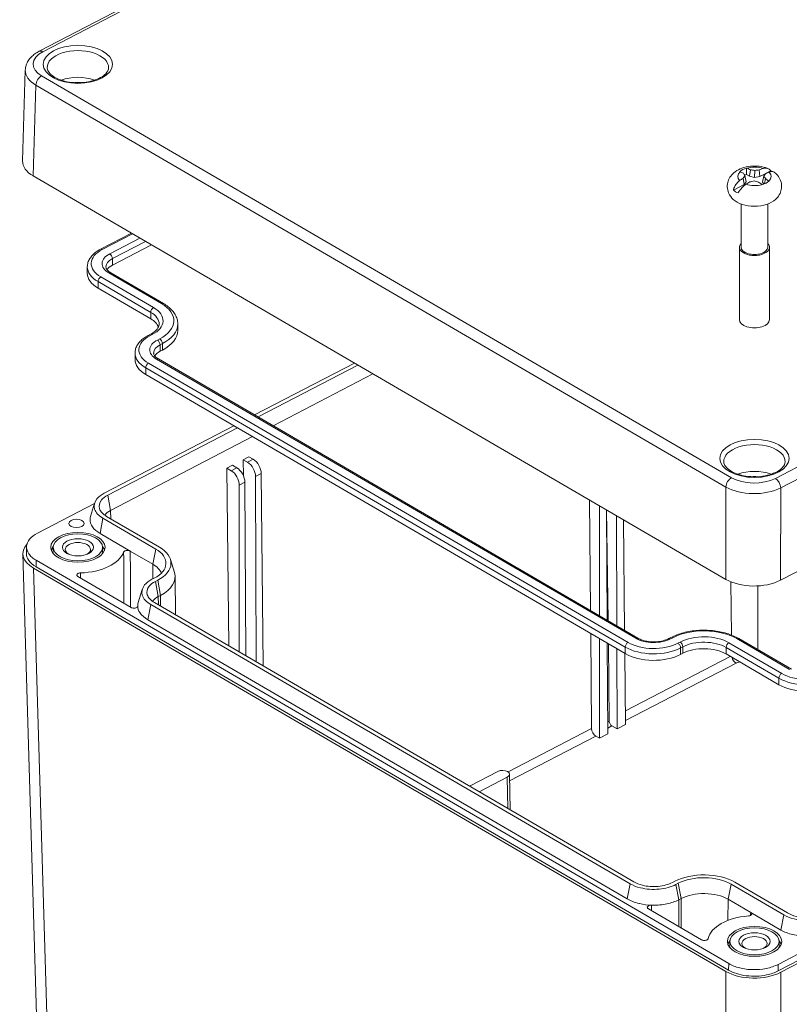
# Model space of a CAD drawing. Header units: millimetres. Extents: x 15 to 916, y 15 to 705.
# Tile 18 of 20: x 620 to 703, y 483 to 589. Entities that reach past the tile are written whole.
import ezdxf

# ---------------------------------------------------------------- set-up
doc = ezdxf.new("R2010")
doc.units = ezdxf.units.MM
doc.header["$LTSCALE"] = 3.333333
doc.layers.add('Visible (ANSI)', color=7, linetype='Continuous', lineweight=9)
doc.layers.add('Visible Narrow (ANSI)', color=7, linetype='Continuous', lineweight=9)

msp = doc.modelspace()

# ---------------------------------------------------------------- linework, layer by layer
at = {"layer": 'Visible (ANSI)'}
for p, q in [((622.3391, 585.5746), (700.7835, 626.3524)), ((620.5599, 573.8008), (620.847, 583.5569)), ((621.6975, 572.19), (696.1036, 528.8873)), ((697.9746, 571.9599), (698.0899, 571.2738)), ((698.1533, 572.2337), (698.3021, 571.5693)), ((698.3189, 572.3543), (698.6642, 572.1534)), ((698.7421, 572.86), (698.6642, 572.1534)), ((698.6642, 572.1534), (699.2014, 572.0367)), ((699.2055, 572.7807), (699.2014, 572.0367)), ((699.2014, 572.0367), (699.7497, 572.1366)), ((699.6783, 572.8455), (699.7497, 572.1366)), ((700.9224, 572.7462), (699.7497, 572.1366)), ((700.1997, 572.2021), (700.0512, 571.5422)), ((700.3519, 571.9231), (700.2506, 571.3437)), ((696.9172, 570.6642), (698.0899, 571.2738)), ((698.0899, 571.2738), (698.3021, 571.5693)), ((700.0512, 571.5422), (700.1857, 571.3186)), ((701.9929, 528.7961), (780.7337, 569.728)), ((697.7477, 569.1833), (697.7483, 564.5403)), ((700.6061, 569.1837), (700.6066, 564.5406)), ((632.2468, 566.0505), (628.9211, 564.3217)), ((634.3921, 564.802), (630.2008, 562.6232)), ((697.5608, 564.5403), (697.5618, 556.7664)), ((700.7941, 564.5407), (700.7951, 556.7668)), ((627.5092, 561.74), (627.5091, 562.4359)), ((630.0191, 561.8048), (635.6854, 558.5072)), ((628.6588, 560.1505), (634.3251, 556.8529)), ((637.2242, 556.3058), (637.2243, 555.6098)), ((634.2873, 555.1926), (634.045, 555.0666)), ((632.6331, 552.4849), (632.633, 553.1808)), ((635.567, 553.494), (635.3247, 553.3681)), ((635.143, 552.5497), (686.6543, 522.5712)), ((645.4727, 546.538), (656.1962, 552.1125)), ((645.8463, 546.3206), (656.5699, 551.895)), ((685.294, 520.9169), (633.7827, 550.8953)), ((647.4725, 545.3742), (658.1961, 550.9486)), ((629.3302, 538.1467), (643.2527, 545.384)), ((629.7038, 537.9292), (643.6263, 545.1666)), ((630.0037, 536.2933), (645.2526, 544.2201)), ((644.2658, 541.7276), (644.8715, 542.0424)), ((644.2881, 539.9903), (644.2658, 541.7276)), ((644.7282, 541.4585), (644.2658, 541.7276)), ((644.8715, 542.0424), (645.3338, 541.7733)), ((642.5093, 540.8145), (643.115, 541.1293)), ((642.6965, 521.7433), (642.5093, 540.8145)), ((642.5093, 540.8145), (642.9716, 540.5454)), ((643.5773, 540.8602), (643.115, 541.1293)), ((646.1972, 540.2377), (646.3827, 519.598)), ((644.4376, 539.323), (644.5484, 520.6655)), ((645.5852, 539.9196), (645.643, 520.0285)), ((643.8256, 539.0048), (643.8233, 521.0875)), ((628.2772, 537.0354), (622.1555, 533.8532)), ((627.8573, 535.6474), (628.2875, 537.0695)), ((681.5605, 525.5357), (681.4438, 537.4189)), ((682.5264, 536.7889), (682.525, 524.9744)), ((683.2784, 536.3512), (683.3488, 524.4949)), ((683.45, 524.4361), (683.2971, 536.3404)), ((634.8573, 532.143), (629.191, 535.4407)), ((635.2527, 532.3486), (629.5864, 535.6462)), ((684.3595, 535.7221), (684.3938, 523.8868)), ((685.1263, 535.2758), (685.233, 523.3984)), ((632.1213, 531.9245), (628.8741, 533.8143)), ((620.9669, 531.6819), (620.9814, 532.3778)), ((623.8528, 532.3268), (623.8528, 531.77)), ((629.1444, 532.3275), (629.1445, 531.7707)), ((634.5404, 530.5166), (632.1213, 531.9245)), ((620.5857, 531.6205), (622.0957, 480.7055)), ((622.0055, 530.9379), (696.4116, 487.6352)), ((636.4374, 531.037), (636.868, 529.615)), ((696.1094, 486.7931), (621.7233, 530.0842)), ((621.995, 530.2364), (696.4011, 486.9337)), ((632.2086, 525.8674), (626.4911, 529.1949)), ((634.4542, 528.8916), (634.6965, 529.0176)), ((634.8278, 528.6742), (635.0701, 528.8001)), ((636.9358, 529.1792), (636.9793, 525.0706)), ((632.9811, 526.3922), (633.4113, 527.8143)), ((701.7119, 487.5531), (780.4527, 528.485)), ((701.722, 486.8514), (780.4628, 527.7833)), ((780.7184, 527.6229), (701.9987, 486.7019)), ((686.2219, 496.4125), (634.7102, 526.3912)), ((635.1277, 527.0382), (635.37, 527.1642)), ((632.9281, 526.0263), (632.928, 526.0209)), ((685.8265, 496.2069), (634.3148, 526.1856)), ((685.5095, 494.5806), (633.9978, 524.5593)), ((681.6847, 512.8804), (681.5846, 523.0757)), ((682.5247, 522.5286), (682.5233, 511.8426)), ((689.9634, 522.5233), (690.2057, 522.6493)), ((697.499, 522.533), (703.1652, 519.2354)), ((683.3634, 522.0405), (683.4212, 512.3093)), ((683.5883, 513.6615), (683.4816, 521.9717)), ((684.4009, 521.4367), (684.4259, 512.8316)), ((685.2551, 520.9395), (685.3238, 513.2984)), ((691.4854, 520.9507), (691.2431, 520.8248)), ((701.8049, 517.5811), (696.1387, 520.8787)), ((684.4259, 512.8316), (683.874, 513.1528)), ((685.3238, 513.2984), (684.4259, 512.8316)), ((682.5233, 511.8426), (682.1401, 512.0656)), ((683.4212, 512.3093), (682.5233, 511.8426)), ((668.5678, 506.6868), (671.6049, 508.2656)), ((672.6297, 507.6692), (669.5926, 506.0904)), ((672.8633, 507.9722), (672.9439, 504.14)), ((690.6149, 496.4743), (690.3726, 496.3483)), ((690.9885, 496.2568), (690.7463, 496.1309)), ((702.3372, 492.8712), (696.6709, 496.1689)), ((702.7326, 493.0767), (697.0663, 496.3744)), ((691.2884, 494.6209), (691.0461, 494.495)), ((698.773, 493.1347), (696.354, 494.5425)), ((693.5008, 490.1968), (687.7832, 493.5243)), ((702.0203, 491.2448), (698.773, 493.1347)), ((696.541, 490.0239), (696.541, 489.4671)), ((701.8326, 490.0246), (701.8327, 489.4678))]:
    msp.add_line(p, q, dxfattribs=at)
for centre, major_axis, ratio, start_param, end_param in [((624.7272, 573.764), (-4.1679, -0.0005), 0.5498552, 6.26694076, 7.04008205), ((699.1765, 572.1456), (-1.8109, -0.0002), 0.55002244, 5.19058972, 5.74825408), ((697.9323, 561.0207), (3.8877, -12.2557), 0.66035084, 2.60345214, 2.64682493), ((700.3548, 560.9832), (4.436, 12.0681), 0.69333908, 0.51560829, 0.55898109), ((700.3548, 560.9832), (4.436, 12.0681), 0.69333908, 0.74153757, 0.78491037), ((700.4234, 562.3156), (-7.5296, 10.4222), 0.46933005, 5.56166583, 5.60503863), ((700.3671, 561.3459), (0.7576, 12.8874), 0.39764419, 0.58832421, 0.62684126), ((700.3917, 561.8251), (-4.1246, 12.233), 0.16276425, 5.67276879, 5.71128585), ((699.1766, 571.5557), (1.6864, 0.0002), 0.55002244, 2.10425921, 2.24455622), ((698.7082, 560.9499), (9.0916, -9.1653), 0.86046728, 2.24400498, 2.28252203), ((699.5794, 560.9364), (9.896, 8.2903), 0.87636766, 0.92944775, 0.96796481), ((697.9886, 561.8623), (-4.5374, -12.086), 0.20662341, 3.72966564, 3.7681827), ((697.964, 561.3831), (0.3477, -12.905), 0.35378503, 2.51694007, 2.55545713), ((697.9323, 561.0207), (3.8877, -12.2557), 0.66035084, 2.37752286, 2.42089566), ((698.0008, 562.3531), (-8.0097, -10.0579), 0.50231829, 3.85250274, 3.89587554), ((699.1766, 571.5557), (2.7805, 0.0003), 0.55002244, 0.80932315, 0.89190983), ((698.0008, 562.3531), (-8.0097, -10.0579), 0.50231829, 4.07843202, 4.12180481), ((698.7763, 562.2717), (-11.687, -5.4839), 0.68534688, 4.37100011, 4.40951717), ((699.6475, 562.2582), (-11.2761, 6.2856), 0.66944649, 5.07258029, 5.11109735), ((700.4234, 562.3156), (-7.5296, 10.4222), 0.46933005, 5.33573655, 5.37910935), ((699.1765, 572.1456), (1.8109, 0.0002), 0.55002244, 5.19058972, 5.74825408), ((699.1766, 571.5557), (-2.7805, -0.0003), 0.55002244, 0.62215601, 0.89190983), ((699.1767, 570.4074), (-2.6446, -0.0003), 0.55002244, 0.53508062, 2.60651203), ((699.1775, 564.5405), (1.6167, 0.0002), 0.55002244, 2.655191, 6.76958696), ((699.1775, 564.5405), (1.4292, 0.0002), 0.55002244, 3.14159265, 6.28318531), ((631.7176, 561.7405), (-2.2083, -0.0003), 0.55002244, 5.4694219, 5.95494738), ((631.7176, 561.7405), (-4.2083, -0.0005), 0.55002244, 0, 0.75703292), ((631.9326, 555.6092), (3.2917, 0.0004), 0.55002244, 0.20957735, 0.75703292), ((699.1785, 556.7666), (1.6167, 0.0002), 0.55002244, 3.14159265, 6.28318531), ((631.9326, 555.6092), (5.2917, 0.0007), 0.55002244, 5.4694219, 6.28318531), ((636.8414, 552.4854), (-2.2083, -0.0003), 0.55002244, 5.4694219, 5.95494738), ((636.8414, 552.4854), (-4.2083, -0.0005), 0.55002244, 0, 0.75703292), ((644.7267, 540.4137), (0.5748, -1.11), 0.57451303, 0.84078993, 2.40635026), ((645.3387, 540.7319), (-0.5818, 1.1064), 0.57066553, 3.97878411, 5.54434445), ((642.967, 539.499), (0.5713, -1.1118), 0.57642523, 0.84262524, 2.40818558), ((643.5791, 539.8171), (-0.5783, 1.1082), 0.57259309, 3.98057139, 5.54613173), ((631.7207, 535.2941), (2.4999, 0.0002), 0.55002362, 2.32786476, 2.78091061), ((626.4986, 532.0966), (-1.3547, -0.0002), 0.55002244, 2.3777127, 7.04706526), ((624.7531, 531.6582), (-4.1679, -0.0005), 0.5498552, 5.81637545, 7.04008205), ((626.4987, 531.7704), (-2.8817, -0.0004), 0.55002244, 5.87261338, 6.14180485), ((626.4986, 532.3271), (5, 0.0006), 0.55002244, 4.76688526, 6.09383353), ((626.4987, 531.7704), (2.8817, 0.0004), 0.55002244, 0.14138045, 0.41057193), ((631.9357, 530.6243), (4.0197, 0.0005), 0.55002244, 5.4694219, 7.04021823), ((631.9357, 530.6243), (4.5637, 0.0006), 0.55002244, 5.4694219, 7.04021823), ((631.9359, 529.1628), (3.5833, 0.0004), 0.55002244, 0.19785616, 0.75703292), ((631.9359, 529.1628), (5, 0.0006), 0.55002244, 5.4694219, 6.44813758), ((699.1316, 530.4623), (4.1667, 0.0006), 0.55018972, 3.89876173, 5.46925347), ((636.8451, 526.0391), (-2.5004, -0.0005), 0.54993524, 5.46939964, 5.92244556), ((693.7462, 519.635), (-3.2917, -0.0004), 0.55002244, 3.89862557, 5.4694219), ((688.3528, 522.5069), (-4.2083, -0.0005), 0.55002244, 0.75703292, 2.32782925), ((704.8637, 519.1711), (-4.2083, -0.0005), 0.55002244, 0.75703292, 2.32782925), ((682.1426, 512.6237), (0.3047, -0.593), 0.57642523, 3.9964352, 5.54977823), ((683.8745, 513.5011), (0.1916, -0.37), 0.57451303, 3.99459988, 5.54794292), ((672.1173, 507.9674), (0.7461, 0.0001), 0.55002244, 5.4694219, 8.61101455), ((693.7493, 494.6501), (-4.5637, -0.0006), 0.55002244, 3.89862557, 5.4694219), ((693.7493, 494.6501), (-4.0197, -0.0005), 0.55002244, 3.89862557, 5.4694219), ((693.7495, 493.1886), (-3.5833, -0.0004), 0.55002244, 3.89862557, 5.4694219), ((699.1868, 490.0242), (-5, -0.0006), 0.55002244, 4.84501027, 6.17195853), ((699.1868, 489.7937), (-1.3547, -0.0002), 0.55002244, 2.3777127, 7.04706526), ((699.1869, 489.4675), (-2.8817, -0.0004), 0.55002244, 5.87261338, 6.14180485), ((699.1869, 489.4675), (2.8817, 0.0004), 0.55002244, 0.14138045, 0.41057193), ((699.1375, 488.3681), (-4.1667, -0.0006), 0.55018972, 0.75716908, 2.32766082)]:
    msp.add_ellipse(centre, major_axis=major_axis, ratio=ratio, start_param=start_param, end_param=end_param, dxfattribs=at)
for centre, major_axis in [((626.3444, 534.8956), (-0.8333, -0.0001)), ((626.4986, 532.3271), (2.9167, 0.0004)), ((626.4986, 532.3271), (2.6458, 0.0003)), ((626.4986, 532.3271), (1.6722, 0.0002)), ((699.1868, 490.0242), (2.9167, 0.0004)), ((699.1868, 490.0242), (2.6458, 0.0003)), ((699.1868, 490.0242), (1.6722, 0.0002))]:
    msp.add_ellipse(centre, major_axis=major_axis, ratio=0.55002244, dxfattribs=at)
for points, knots in [([(622.3391, 585.5746), (622.178, 585.4908), (622.0251, 585.398), (621.7388, 585.1927), (621.6054, 585.0801), (621.3629, 584.8329), (621.2538, 584.6981), (621.0682, 584.4051), (620.9919, 584.2466), (620.8837, 583.9115), (620.8523, 583.7348), (620.847, 583.5569)], [-0.78524587, -0.78524587, -0.78524587, -0.78524587, -0.62577578, -0.62577578, -0.466305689, -0.466305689, -0.306835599, -0.306835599, -0.147365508, -0.147365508, 0.012104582, 0.012104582, 0.012104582, 0.012104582]), ([(629.7894, 583.7989), (629.7812, 583.6025), (629.6921, 583.3905), (629.345, 583.0244), (629.1553, 582.8797), (628.6925, 582.6243), (628.4217, 582.513), (627.8195, 582.3363), (627.4873, 582.2715), (626.7961, 582.1991), (626.4371, 582.192), (625.7329, 582.2375), (625.3879, 582.2901), (624.752, 582.4474), (624.4606, 582.5516), (623.9637, 582.794), (623.7572, 582.9315), (623.4415, 583.2163), (623.3334, 583.3625), (623.2224, 583.6031), (623.199, 583.7013), (623.1949, 583.7981)], [3.92162612, 3.92162612, 3.92162612, 3.92162612, 4.37948496, 4.37948496, 4.68252056, 4.68252056, 4.97944507, 4.97944507, 5.28129752, 5.28129752, 5.58654565, 5.58654565, 5.89215665, 5.89215665, 6.19501126, 6.19501126, 6.49282424, 6.49282424, 6.79166364, 6.79166364, 7.01721768, 7.01721768, 7.01721768, 7.01721768]), ([(696.9019, 569.6654), (696.7061, 569.847), (696.5248, 570.0785), (696.3189, 570.5682), (696.2663, 570.796), (696.2554, 571.234), (696.2875, 571.4415), (696.4149, 571.8332), (696.513, 572.0143), (696.7664, 572.3616), (696.9289, 572.5155), (697.3285, 572.8134), (697.5728, 572.9365), (698.123, 573.1398), (698.4331, 573.2071), (699.0585, 573.2713), (699.3736, 573.2685), (699.9947, 573.1928), (700.3004, 573.1204), (700.5991, 573.0027), (700.6041, 573.0008), (700.609, 572.9988)], [3.36354495, 3.36354495, 3.36354495, 3.36354495, 3.67139389, 3.67139389, 3.88502304, 3.88502304, 4.07567389, 4.07567389, 4.28029689, 4.28029689, 4.53437151, 4.53437151, 4.87803767, 4.87803767, 5.28513637, 5.28513637, 5.68768943, 5.68768943, 6.09094296, 6.09094296, 6.09768341, 6.09768341, 6.09768341, 6.09768341]), ([(700.0996, 573.0026), (700.183, 573.0303), (700.2686, 573.0446), (700.463, 573.0484), (700.5973, 573.0142), (700.778, 572.9083), (700.8605, 572.8331), (700.9224, 572.7462)], [0.738553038, 0.738553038, 0.738553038, 0.738553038, 0.776114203, 0.776114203, 0.835953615, 0.835953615, 0.883958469, 0.883958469, 0.883958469, 0.883958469]), ([(701.3348, 572.5794), (701.3213, 572.5906), (701.3072, 572.6006), (701.2202, 572.6517), (701.1118, 572.6708), (700.9418, 572.6528), (700.8638, 572.6341), (700.7843, 572.6041)], [0.105657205, 0.105657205, 0.105657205, 0.105657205, 0.117567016, 0.117567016, 0.177406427, 0.177406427, 0.214967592, 0.214967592, 0.214967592, 0.214967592]), ([(701.3351, 572.5797), (701.4835, 572.4591), (701.625, 572.3154), (701.8705, 571.9664), (701.9739, 571.7592), (702.0878, 571.3243), (702.106, 571.1029), (702.0626, 570.6822), (702.005, 570.4841), (701.8317, 570.1088), (701.7109, 569.9379), (701.5376, 569.7487), (701.4951, 569.7062), (701.4518, 569.666)], [0.16196934, 0.16196934, 0.16196934, 0.16196934, 0.38799818, 0.38799818, 0.61402702, 0.61402702, 0.81378284, 0.81378284, 1.00580164, 1.00580164, 1.22395089, 1.22395089, 1.29211354, 1.29211354, 1.29211354, 1.29211354]), ([(696.9172, 570.6642), (696.9496, 570.8014), (697.0035, 570.9488), (697.1351, 571.2168), (697.2432, 571.3761), (697.4124, 571.5603), (697.4899, 571.6304), (697.5688, 571.687)], [0.069565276, 0.069565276, 0.069565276, 0.069565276, 0.118136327, 0.118136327, 0.177695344, 0.177695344, 0.214972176, 0.214972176, 0.214972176, 0.214972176]), ([(698.2535, 571.2885), (698.17, 571.2338), (698.0844, 571.1675), (697.8901, 570.996), (697.7558, 570.8508), (697.5752, 570.6121), (697.4927, 570.4837), (697.4308, 570.3653)], [0.738553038, 0.738553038, 0.738553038, 0.738553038, 0.776114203, 0.776114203, 0.835953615, 0.835953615, 0.883958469, 0.883958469, 0.883958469, 0.883958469]), ([(628.9211, 564.3217), (628.7552, 564.2355), (628.5999, 564.1407), (628.3145, 563.9346), (628.1844, 563.8233), (627.9536, 563.5842), (627.8528, 563.4564), (627.6865, 563.1853), (627.621, 563.0419), (627.5322, 562.7443), (627.5091, 562.5902), (627.5091, 562.4359)], [4.71238898, 4.71238898, 4.71238898, 4.71238898, 4.875141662, 4.875141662, 5.037894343, 5.037894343, 5.200647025, 5.200647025, 5.363399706, 5.363399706, 5.526152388, 5.526152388, 5.526152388, 5.526152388]), ([(629.5091, 562.4362), (629.5091, 562.4016), (629.5137, 562.3668), (629.5343, 562.2928), (629.5504, 562.2534), (629.5981, 562.1695), (629.6297, 562.125), (629.7108, 562.0337), (629.7603, 561.9869), (629.8769, 561.8943), (629.944, 561.8485), (630.0191, 561.8048)], [5.526152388, 5.526152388, 5.526152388, 5.526152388, 5.677558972, 5.677558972, 5.828965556, 5.828965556, 5.98037214, 5.98037214, 6.131778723, 6.131778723, 6.283185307, 6.283185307, 6.283185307, 6.283185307]), ([(635.6854, 558.5072), (635.8702, 558.3996), (636.0422, 558.2832), (636.3566, 558.0335), (636.4991, 557.9002), (636.7502, 557.6174), (636.8588, 557.4679), (637.0369, 557.1544), (637.1063, 556.9904), (637.2, 556.6528), (637.2241, 556.4793), (637.2242, 556.3058)], [3.141592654, 3.141592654, 3.141592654, 3.141592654, 3.292999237, 3.292999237, 3.444405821, 3.444405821, 3.595812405, 3.595812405, 3.747218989, 3.747218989, 3.898625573, 3.898625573, 3.898625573, 3.898625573]), ([(635.2242, 556.3055), (635.2242, 556.236), (635.2141, 556.1663), (635.1711, 556.0222), (635.138, 555.9477), (635.0441, 555.7947), (634.9833, 555.7163), (634.8325, 555.56), (634.7424, 555.4823), (634.5347, 555.3323), (634.4171, 555.26), (634.2873, 555.1926)], [3.898625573, 3.898625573, 3.898625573, 3.898625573, 4.061378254, 4.061378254, 4.224130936, 4.224130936, 4.386883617, 4.386883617, 4.549636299, 4.549636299, 4.71238898, 4.71238898, 4.71238898, 4.71238898]), ([(634.045, 555.0666), (633.879, 554.9803), (633.7238, 554.8856), (633.4384, 554.6795), (633.3083, 554.5682), (633.0774, 554.3291), (632.9767, 554.2012), (632.8104, 553.9301), (632.7449, 553.7867), (632.6561, 553.4892), (632.633, 553.335), (632.633, 553.1808)], [4.71238898, 4.71238898, 4.71238898, 4.71238898, 4.875141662, 4.875141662, 5.037894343, 5.037894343, 5.200647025, 5.200647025, 5.363399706, 5.363399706, 5.526152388, 5.526152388, 5.526152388, 5.526152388]), ([(634.633, 553.1811), (634.633, 553.1464), (634.6376, 553.1117), (634.6582, 553.0376), (634.6743, 552.9983), (634.722, 552.9143), (634.7536, 552.8699), (634.8347, 552.7785), (634.8842, 552.7317), (635.0007, 552.6391), (635.0678, 552.5934), (635.143, 552.5497)], [5.526152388, 5.526152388, 5.526152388, 5.526152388, 5.677558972, 5.677558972, 5.828965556, 5.828965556, 5.98037214, 5.98037214, 6.131778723, 6.131778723, 6.283185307, 6.283185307, 6.283185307, 6.283185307]), ([(702.4776, 541.496), (702.4694, 541.2996), (702.3803, 541.0875), (702.0332, 540.7214), (701.8435, 540.5767), (701.3807, 540.3214), (701.11, 540.2101), (700.5077, 540.0333), (700.1755, 539.9686), (699.4843, 539.8961), (699.1253, 539.8891), (698.4211, 539.9345), (698.0761, 539.9872), (697.4402, 540.1445), (697.1489, 540.2487), (696.652, 540.491), (696.4454, 540.6286), (696.1297, 540.9134), (696.0216, 541.0596), (695.9106, 541.3002), (695.8872, 541.3984), (695.8831, 541.4951)], [3.92162612, 3.92162612, 3.92162612, 3.92162612, 4.37948496, 4.37948496, 4.68252056, 4.68252056, 4.97944507, 4.97944507, 5.28129752, 5.28129752, 5.58654565, 5.58654565, 5.89215665, 5.89215665, 6.19501126, 6.19501126, 6.49282424, 6.49282424, 6.79166364, 6.79166364, 7.01721768, 7.01721768, 7.01721768, 7.01721768]), ([(629.191, 535.4407), (628.7217, 535.7138), (628.0854, 536.4161), (628.326, 537.4538), (628.9991, 537.9745), (629.3302, 538.1467)], [-1.57072021, -1.57072021, -1.57072021, -1.57072021, -0.98167159, -0.39262297, 0.00007611, 0.00007611, 0.00007611, 0.00007611]), ([(629.5864, 535.6462), (629.1905, 535.8767), (628.6536, 536.4691), (628.8566, 537.3447), (629.4245, 537.784), (629.7038, 537.9292)], [-1.57072021, -1.57072021, -1.57072021, -1.57072021, -0.98167159, -0.39262297, 0.00007611, 0.00007611, 0.00007611, 0.00007611]), ([(628.8741, 533.8143), (628.5238, 534.0182), (628.2492, 534.2577), (627.8826, 534.7812), (627.794, 535.0602), (627.8091, 535.4436), (627.8266, 535.5461), (627.8573, 535.6474)], [0, 0, 0, 0, 0.183602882, 0.183602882, 0.36720401, 0.36720401, 0.434654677, 0.434654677, 0.434654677, 0.434654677]), ([(622.1555, 533.8532), (621.8005, 533.6687), (621.5145, 533.4478), (621.1125, 532.9582), (621.0004, 532.6943), (620.9664, 532.1576), (621.0449, 531.89), (621.3018, 531.5084), (621.4128, 531.3837), (621.6785, 531.1485), (621.8326, 531.0385), (622.0055, 530.9379)], [0, 0, 0, 0, 0.175807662, 0.175807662, 0.351559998, 0.351559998, 0.527295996, 0.527295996, 0.617926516, 0.617926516, 0.708563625, 0.708563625, 0.708563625, 0.708563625]), ([(620.9686, 531.6822), (620.9638, 531.4229), (621.1329, 530.8912), (621.6566, 530.4334), (621.995, 530.2364)], [3.158456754, 3.158456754, 3.158456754, 3.158456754, 3.534215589, 3.926838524, 3.926838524, 3.926838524, 3.926838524]), ([(632.1213, 531.9245), (632.0841, 531.9462), (632.0394, 531.9636), (631.9405, 531.9882), (631.8872, 531.9951), (631.7788, 531.9971), (631.7247, 531.9923), (631.6229, 531.9716), (631.5762, 531.9559), (631.5037, 531.9191), (631.476, 531.8998), (631.4329, 531.8572), (631.4176, 531.8341), (631.4093, 531.8101)], [0, 0, 0, 0, 0.019536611, 0.019536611, 0.039069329, 0.039069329, 0.058598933, 0.058598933, 0.078127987, 0.078127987, 0.094099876, 0.094099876, 0.110072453, 0.110072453, 0.110072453, 0.110072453]), ([(626.7713, 529.5812), (626.7171, 529.5795), (626.6639, 529.5721), (626.5659, 529.5464), (626.5219, 529.5284), (626.4489, 529.4842), (626.4207, 529.4584), (626.3837, 529.4024), (626.3754, 529.3726), (626.3797, 529.3154), (626.3907, 529.2885), (626.4294, 529.238), (626.4569, 529.2149), (626.4911, 529.1949)], [0, 0, 0, 0, 0.01954833, 0.01954833, 0.039087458, 0.039087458, 0.058616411, 0.058616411, 0.078140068, 0.078140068, 0.096073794, 0.096073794, 0.114010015, 0.114010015, 0.114010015, 0.114010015]), ([(634.3148, 526.1856), (633.8455, 526.4588), (633.2091, 527.161), (633.4499, 528.1988), (634.1231, 528.7195), (634.4542, 528.8916)], [2.67805165, 2.67805165, 2.67805165, 2.67805165, 3.26704316, 3.85603467, 4.24869568, 4.24869568, 4.24869568, 4.24869568]), ([(634.7102, 526.3912), (634.3142, 526.6216), (633.7774, 527.2141), (633.9805, 528.0896), (634.5485, 528.5289), (634.8278, 528.6742)], [2.67805165, 2.67805165, 2.67805165, 2.67805165, 3.26704316, 3.85603467, 4.24869568, 4.24869568, 4.24869568, 4.24869568]), ([(632.9281, 526.0263), (632.9278, 526.046), (632.9281, 526.0657), (632.933, 526.1885), (632.9505, 526.291), (632.9811, 526.3922)], [0.3542593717, 0.3542593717, 0.3542593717, 0.3542593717, 0.3671763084, 0.3671763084, 0.4346213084, 0.4346213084, 0.4346213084, 0.4346213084]), ([(632.2086, 525.8674), (632.2459, 525.8457), (632.2906, 525.8283), (632.3895, 525.8037), (632.4428, 525.7968), (632.5513, 525.7948), (632.6053, 525.7996), (632.707, 525.8203), (632.7537, 525.836), (632.8335, 525.8765), (632.8658, 525.9008), (632.9019, 525.9432), (632.9118, 525.9593), (632.925, 525.9924), (632.9282, 526.0093), (632.9281, 526.0263)], [0, 0, 0, 0, 0.019546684, 0.019546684, 0.039079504, 0.039079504, 0.058601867, 0.058601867, 0.078123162, 0.078123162, 0.09765329, 0.09765329, 0.108750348, 0.108750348, 0.119848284, 0.119848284, 0.119848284, 0.119848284]), ([(633.9978, 524.5593), (633.6475, 524.7631), (633.373, 525.0026), (633.1774, 525.2819), (633.1656, 525.2995), (633.1542, 525.3172)], [0, 0, 0, 0, 0.18359486, 0.18359486, 0.195885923, 0.195885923, 0.195885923, 0.195885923]), ([(690.2057, 522.6493), (690.6085, 522.8587), (691.0636, 523.0292), (692.0393, 523.2839), (692.5599, 523.3679), (693.6209, 523.4435), (694.1611, 523.4352), (695.2136, 523.3267), (695.7256, 523.2267), (696.6766, 522.9413), (697.1155, 522.7562), (697.499, 522.533)], [1.57079633, 1.57079633, 1.57079633, 1.57079633, 1.88495559, 1.88495559, 2.19911486, 2.19911486, 2.51327412, 2.51327412, 2.82743339, 2.82743339, 3.14159265, 3.14159265, 3.14159265, 3.14159265]), ([(686.6543, 522.5712), (686.7962, 522.4887), (686.9668, 522.4135), (687.3531, 522.2896), (687.5696, 522.2416), (688.0263, 522.1815), (688.2667, 522.1701), (688.7432, 522.1868), (688.9791, 522.215), (689.4179, 522.3067), (689.6209, 522.3699), (689.8559, 522.4701), (689.9112, 522.4962), (689.9634, 522.5233)], [6.28318531, 6.28318531, 6.28318531, 6.28318531, 6.56890771, 6.56890771, 6.86190517, 6.86190517, 7.1602948, 7.1602948, 7.45992906, 7.45992906, 7.75645374, 7.75645374, 7.85398163, 7.85398163, 7.85398163, 7.85398163]), ([(690.7463, 496.1309), (690.2496, 495.8727), (688.9728, 495.5226), (687.086, 495.6547), (686.1394, 496.0249), (685.8265, 496.2069)], [2.03448963, 2.03448963, 2.03448963, 2.03448963, 2.62348114, 3.21247265, 3.60513365, 3.60513365, 3.60513365, 3.60513365]), ([(690.3726, 496.3483), (689.9535, 496.1305), (688.8763, 495.8351), (687.2845, 495.9466), (686.4859, 496.2589), (686.2219, 496.4125)], [2.03448963, 2.03448963, 2.03448963, 2.03448963, 2.62348114, 3.21247265, 3.60513365, 3.60513365, 3.60513365, 3.60513365]), ([(686.8377, 494.0745), (686.822, 494.0782), (686.8062, 494.0819), (686.5496, 494.1434), (686.3198, 494.2144), (685.8895, 494.3807), (685.6901, 494.4755), (685.5095, 494.5806)], [0.544678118, 0.544678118, 0.544678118, 0.544678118, 0.550834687, 0.550834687, 0.645488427, 0.645488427, 0.740141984, 0.740141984, 0.740141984, 0.740141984]), ([(688.1121, 493.9104), (688.0579, 493.9122), (688.0035, 493.9082), (687.9007, 493.889), (687.8532, 493.874), (687.7714, 493.8348), (687.7378, 493.811), (687.6892, 493.7576), (687.6746, 493.7286), (687.6665, 493.6691), (687.673, 493.6392), (687.6993, 493.5948), (687.712, 493.5793), (687.7435, 493.5501), (687.7621, 493.5366), (687.7832, 493.5243)], [0, 0, 0, 0, 0.019554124, 0.019554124, 0.03909675, 0.03909675, 0.058625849, 0.058625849, 0.078147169, 0.078147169, 0.097670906, 0.097670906, 0.108759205, 0.108759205, 0.119848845, 0.119848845, 0.119848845, 0.119848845]), ([(691.0461, 494.495), (690.6754, 494.3022), (690.2397, 494.1512), (689.2878, 493.9494), (688.7806, 493.9006), (688.2177, 493.9073), (688.1649, 493.9086), (688.1121, 493.9104)], [0, 0, 0, 0, 0.183634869, 0.183634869, 0.367245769, 0.367245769, 0.386307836, 0.386307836, 0.386307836, 0.386307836]), ([(698.5253, 492.7501), (698.5791, 492.7541), (698.631, 492.7637), (698.725, 492.7935), (698.7663, 492.8133), (698.8328, 492.8605), (698.8573, 492.8874), (698.8862, 492.945), (698.8903, 492.975), (698.8786, 493.0288), (698.8663, 493.0525), (698.8286, 493.0966), (698.8035, 493.1169), (698.773, 493.1347)], [0, 0, 0, 0, 0.019536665, 0.019536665, 0.039069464, 0.039069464, 0.058599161, 0.058599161, 0.078128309, 0.078128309, 0.094099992, 0.094099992, 0.110072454, 0.110072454, 0.110072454, 0.110072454]), ([(707.257, 492.795), (706.7603, 492.5368), (705.4835, 492.1867), (703.5967, 492.319), (702.6501, 492.6891), (702.3372, 492.8712)], [-0.00007611, -0.00007611, -0.00007611, -0.00007611, 0.58897251, 1.17802113, 1.57072021, 1.57072021, 1.57072021, 1.57072021]), ([(706.8834, 493.0125), (706.4643, 492.7946), (705.3871, 492.4993), (703.7952, 492.6108), (702.9966, 492.9231), (702.7326, 493.0767)], [-0.00007611, -0.00007611, -0.00007611, -0.00007611, 0.58897251, 1.17802113, 1.57072021, 1.57072021, 1.57072021, 1.57072021]), ([(707.5569, 491.1591), (707.1862, 490.9664), (706.7507, 490.8154), (705.7989, 490.6136), (705.2917, 490.5649), (704.272, 490.577), (703.7692, 490.6377), (703.0606, 490.8076), (702.8307, 490.8786), (702.4003, 491.0449), (702.2009, 491.1397), (702.0203, 491.2448)], [0, 0, 0, 0, 0.183589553, 0.183589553, 0.367180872, 0.367180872, 0.550776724, 0.550776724, 0.645456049, 0.645456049, 0.740135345, 0.740135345, 0.740135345, 0.740135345]), ([(693.5008, 490.1968), (693.5381, 490.1751), (693.5827, 490.1576), (693.6816, 490.133), (693.735, 490.1262), (693.8434, 490.1241), (693.8974, 490.1289), (693.9991, 490.1497), (694.0458, 490.1654), (694.1224, 490.2042), (694.1527, 490.2262), (694.1978, 490.2751), (694.2121, 490.3016), (694.2177, 490.3289)], [0, 0, 0, 0, 0.019541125, 0.019541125, 0.039071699, 0.039071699, 0.058595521, 0.058595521, 0.078120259, 0.078120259, 0.096063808, 0.096063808, 0.114009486, 0.114009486, 0.114009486, 0.114009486]), ([(696.4116, 487.6352), (696.747, 487.44), (697.1485, 487.2827), (698.0385, 487.0617), (698.5184, 487), (699.4942, 486.9814), (699.9807, 487.0246), (700.6746, 487.166), (700.9012, 487.2271), (701.329, 487.3733), (701.5289, 487.458), (701.7119, 487.5531)], [0, 0, 0, 0, 0.175807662, 0.175807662, 0.351559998, 0.351559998, 0.527295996, 0.527295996, 0.617926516, 0.617926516, 0.708563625, 0.708563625, 0.708563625, 0.708563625]), ([(696.4011, 486.9337), (696.9088, 486.6383), (698.2486, 486.2175), (700.3005, 486.2971), (701.3638, 486.6652), (701.722, 486.8514)], [2.35634678, 2.35634678, 2.35634678, 2.35634678, 2.94528119, 3.53421559, 3.92683852, 3.92683852, 3.92683852, 3.92683852])]:
    msp.add_open_spline(points, degree=3, knots=knots, dxfattribs=at)
for points, degree in [([(698.3431, 573.0298), (698.3297, 572.6829), (698.3189, 572.3543)], 2), ([(698.3536, 573.0257), (698.3501, 573.0271), (698.3466, 573.0284), (698.3431, 573.0298)], 3), ([(700.0996, 573.0026), (700.0959, 573.0014), (700.0922, 573.0001), (700.0885, 572.9988)], 3), ([(697.6185, 572.6531), (697.6218, 572.6517), (697.6252, 572.6502), (697.6285, 572.6488)], 3), ([(700.7737, 572.6001), (700.7772, 572.6014), (700.7807, 572.6028), (700.7843, 572.6041)], 3), ([(697.5794, 571.6945), (697.5759, 571.692), (697.5723, 571.6895), (697.5688, 571.687)], 3), ([(698.2535, 571.2885), (698.2572, 571.291), (698.2609, 571.2934), (698.2646, 571.2958)], 3), ([(699.9995, 571.2689), (700.003, 571.2664), (700.0065, 571.2639), (700.01, 571.2613)], 3), ([(700.7345, 571.638), (700.7312, 571.6406), (700.7279, 571.6432), (700.7246, 571.6458)], 3), ([(633.1542, 525.3172), (633.007, 525.5449), (632.9306, 525.7846), (632.9281, 526.0263)], 3), ([(688.1121, 493.9104), (687.6738, 493.9254), (687.243, 493.9808), (686.8377, 494.0745)], 3)]:
    msp.add_open_spline(points, degree=degree, dxfattribs=at)
at = {"layer": 'Visible Narrow (ANSI)'}
for p, q in [((622.7233, 585.5311), (701.1677, 626.3089)), ((696.716, 539.8), (622.59, 582.9397)), ((621.6975, 572.19), (621.9845, 581.9411)), ((621.9845, 581.9411), (696.1105, 538.8014)), ((779.8719, 580.5049), (701.4275, 539.7271)), ((701.9998, 538.7102), (780.4442, 579.488)), ((629.1132, 564.3), (632.3571, 565.9863)), ((629.9145, 563.8337), (633.1584, 565.52)), ((630.2008, 563.3192), (633.7604, 565.1696)), ((630.2008, 562.6232), (630.2008, 563.3192)), ((628.9615, 561.3518), (634.6278, 558.0542)), ((629.8095, 561.7926), (635.4757, 558.495)), ((628.6587, 560.8464), (628.6588, 560.1505)), ((628.6587, 560.8464), (634.325, 557.5488)), ((634.325, 557.5488), (634.3251, 556.8529)), ((634.4794, 555.1708), (634.2371, 555.0449)), ((635.2807, 554.7045), (635.0384, 554.5786)), ((635.5669, 554.19), (635.3246, 554.064)), ((635.3247, 553.3681), (635.3246, 554.064)), ((635.567, 553.494), (635.5669, 554.19)), ((685.5967, 522.1183), (634.0854, 552.0967)), ((686.4447, 522.5591), (634.9334, 552.5375)), ((633.7826, 551.5913), (633.7827, 550.8953)), ((685.2939, 521.6129), (633.7826, 551.5913)), ((645.3338, 541.7733), (644.7282, 541.4585)), ((643.5773, 540.8602), (642.9716, 540.5454)), ((645.5852, 539.9196), (646.1972, 540.2377)), ((643.8256, 539.0048), (644.4376, 539.323)), ((696.1105, 538.8014), (696.1036, 528.8873)), ((701.9929, 528.7961), (701.9998, 538.7102)), ((630.0037, 536.2933), (629.7038, 537.9292)), ((630.0166, 535.3959), (630.0037, 536.2933)), ((629.191, 535.4407), (628.8741, 533.8143)), ((634.8573, 532.143), (634.5404, 530.5166)), ((622.0055, 530.9379), (621.995, 530.2364)), ((623.2331, 479.1742), (621.7233, 530.0842)), ((634.5404, 530.5166), (634.5286, 528.9303)), ((635.1277, 527.0382), (634.8278, 528.6742)), ((635.37, 527.1642), (635.0701, 528.8001)), ((696.6272, 528.6299), (696.7093, 522.9098)), ((699.544, 521.3429), (699.546, 528.1812)), ((635.1481, 526.1363), (635.1277, 527.0382)), ((635.37, 527.1642), (635.3784, 526.0022)), ((634.3148, 526.1856), (633.9978, 524.5593)), ((690.3978, 522.6276), (690.1555, 522.5016)), ((691.1991, 522.1612), (690.9568, 522.0353)), ((702.9556, 519.2232), (697.2893, 522.5209)), ((685.2939, 521.6129), (685.294, 520.9169)), ((691.4853, 521.6467), (691.243, 521.5208)), ((691.243, 521.5208), (691.2431, 520.8248)), ((691.4853, 521.6467), (691.4854, 520.9507)), ((696.1386, 521.5747), (696.1387, 520.8787)), ((701.8048, 518.277), (696.1386, 521.5747)), ((702.1076, 518.7824), (696.4414, 522.0801)), ((696.5786, 520.6227), (685.3106, 514.7652)), ((685.32, 513.7186), (697.1988, 519.8936)), ((701.8048, 518.277), (701.8049, 517.5811)), ((681.6847, 512.8804), (672.7113, 508.2157)), ((683.5883, 513.6615), (683.4137, 513.5707)), ((683.4176, 512.9156), (683.874, 513.1528)), ((672.8785, 507.2511), (682.1401, 512.0656)), ((672.6782, 504.2946), (672.6297, 507.6692)), ((685.8265, 496.2069), (685.5095, 494.5806)), ((690.7463, 496.1309), (691.0461, 494.495)), ((690.9885, 496.2568), (691.2884, 494.6209)), ((696.6709, 496.1689), (696.354, 494.5425)), ((691.0461, 494.495), (691.0671, 491.6131)), ((691.2884, 494.6209), (691.3113, 491.471)), ((696.354, 494.5425), (696.3372, 492.2837)), ((702.3372, 492.8712), (702.0203, 491.2448)), ((696.4116, 487.6352), (696.4011, 486.9337)), ((701.7119, 487.5531), (701.722, 486.8514)), ((696.1094, 486.7931), (696.1584, 436.7334)), ((702.0477, 436.6422), (701.9987, 486.7019))]:
    msp.add_line(p, q, dxfattribs=at)
for centre, major_axis, ratio, start_param, end_param in [((622.7234, 584.8352), (-0.3844, 0.7394), 0.57355402, 5.54703432, 6.28318531), ((626.4921, 583.8402), (-3.2981, -0.0004), 0.55002244, 3.11859211, 6.30618585), ((625.0138, 584.1989), (-3.3343, -0.0004), 0.5498552, 5.46959031, 7.04008205), ((625.0139, 583.503), (-4.1674, 0.0241), 0.55002551, 6.27018298, 7.04332427), ((622.5901, 582.2437), (-0.4192, -0.7202), 0.60705116, 3.90605042, 5.45939345), ((626.4925, 581.0321), (-3.1807, -0.0004), 0.55002244, 4.11290196, 5.311876), ((626.4925, 580.6962), (2.7643, 0.0003), 0.55002244, 1.4657329, 1.67585975), ((699.1765, 572.1473), (1.7967, 0.0002), 0.55002244, 1.03834703, 2.04651514), ((699.1765, 572.1473), (-1.7967, -0.0002), 0.55002244, 5.75073601, 6.75890412), ((699.1765, 572.1473), (1.7967, 0.0002), 0.55002244, 5.75073601, 6.75890412), ((699.1765, 572.1473), (-1.7967, -0.0002), 0.55002244, 1.03834703, 2.04651514), ((631.7174, 562.7844), (-3.7917, -0.0005), 0.55002244, 5.4694219, 7.04021823), ((629.1133, 563.952), (-0.1922, 0.3697), 0.57355402, 5.54703432, 6.28318531), ((631.7174, 562.7844), (-2.625, -0.0003), 0.55002244, 5.4694219, 7.04021823), ((629.9146, 563.4857), (-0.1922, 0.3697), 0.57355402, 3.976238, 5.54703432), ((631.7175, 562.4365), (-4.2083, -0.0005), 0.55002244, 0, 0.75703292), ((631.7175, 562.4365), (-2.2083, -0.0003), 0.55002244, 5.4694219, 6.28318531), ((628.9616, 561.0039), (-0.2096, -0.3601), 0.60705116, 3.90605042, 5.47684674), ((629.8095, 561.4447), (0.2096, 0.3601), 0.60705116, 0, 0.76445776), ((631.9325, 556.6531), (4.875, 0.0006), 0.55002244, 5.4694219, 7.04021823), ((635.4758, 558.147), (0.2096, 0.3601), 0.60705116, 0, 0.76445776), ((634.6278, 557.7062), (-0.2096, -0.3601), 0.60705116, 3.90605042, 5.47684674), ((631.9325, 556.3051), (3.2917, 0.0004), 0.55002244, 0, 0.75703292), ((631.9325, 556.6531), (3.7083, 0.0005), 0.55002244, 5.4694219, 7.04021823), ((631.9325, 556.3051), (5.2917, 0.0007), 0.55002244, 5.4694219, 6.28318531), ((636.8413, 553.5293), (-3.7917, -0.0005), 0.55002244, 5.4694219, 7.04021823), ((634.2372, 554.6969), (-0.1922, 0.3697), 0.57355402, 5.54703432, 6.28318531), ((634.4794, 554.8229), (-0.1922, 0.3697), 0.57355402, 5.54703432, 6.28318531), ((636.8413, 553.5293), (-2.625, -0.0003), 0.55002244, 5.4694219, 7.04021823), ((636.8414, 553.1813), (-2.2083, -0.0003), 0.55002244, 5.4694219, 6.28318531), ((635.0385, 554.2306), (-0.1922, 0.3697), 0.57355402, 3.976238, 5.54703432), ((635.2807, 554.3565), (-0.1922, 0.3697), 0.57355402, 3.976238, 5.54703432), ((636.8414, 553.1813), (-4.2083, -0.0005), 0.55002244, 0, 0.75703292), ((634.0855, 551.7487), (-0.2096, -0.3601), 0.60705116, 3.90605042, 5.47684674), ((634.9334, 552.1895), (0.2096, 0.3601), 0.60705116, 0, 0.76445776), ((699.1804, 541.5373), (-3.2981, -0.0004), 0.55002244, 3.11859211, 6.30618585), ((699.1807, 538.7292), (-3.1807, -0.0004), 0.55002244, 4.11290196, 5.311876), ((696.7161, 539.104), (0.4192, 0.7202), 0.60705116, 0.76445776, 2.3178008), ((699.1385, 541.06), (-3.3333, -0.0005), 0.55018972, 0.75716908, 2.32766082), ((699.1808, 538.3933), (2.7643, 0.0003), 0.55002244, 1.4657329, 1.67585975), ((701.4276, 539.0311), (0.3844, -0.7394), 0.57355402, 0.85209863, 2.40544167), ((699.1386, 540.3641), (4.1667, -0.0001), 0.54600256, 3.89885921, 5.46935095), ((693.7461, 520.679), (-4.875, -0.0006), 0.55002244, 3.89862557, 5.4694219), ((686.4448, 522.2111), (0.2096, 0.3601), 0.60705116, 0, 0.76445776), ((688.3526, 523.5509), (-2.625, -0.0003), 0.55002244, 0.75703292, 2.32782925), ((690.1556, 522.1536), (-0.1922, 0.3697), 0.57355402, 5.54703432, 6.28318531), ((690.3979, 522.2796), (-0.1922, 0.3697), 0.57355402, 5.54703432, 6.28318531), ((693.7461, 520.679), (-3.7083, -0.0005), 0.55002244, 3.89862557, 5.4694219), ((691.1991, 521.8133), (0.1922, -0.3697), 0.57355402, 0.83464534, 2.40544167), ((693.7461, 520.331), (-3.2917, -0.0004), 0.55002244, 3.89862557, 5.4694219), ((697.2894, 522.1729), (0.2096, 0.3601), 0.60705116, 0, 0.76445776), ((685.5968, 521.7703), (-0.2096, -0.3601), 0.60705116, 3.90605042, 5.47684674), ((688.3527, 523.2029), (-4.2083, -0.0005), 0.55002244, 0.75703292, 2.32782925), ((688.3526, 523.5509), (-3.7917, -0.0005), 0.55002244, 0.75703292, 2.32782925), ((690.9569, 521.6873), (0.1922, -0.3697), 0.57355402, 0.83464534, 2.40544167), ((696.4414, 521.7321), (-0.2096, -0.3601), 0.60705116, 3.90605042, 5.47684674), ((697.1987, 520.4503), (0.3075, -0.5915), 0.57355402, 4.32178418, 5.54703432), ((698.1028, 519.3675), (1.3161, 0.0001), 0.55002363, 1.97103222, 2.32786475), ((702.1077, 518.4345), (-0.2096, -0.3601), 0.60705116, 3.90605042, 5.47684674), ((704.8636, 519.8671), (-4.2083, -0.0005), 0.55002244, 0.75703292, 2.32782925), ((704.8635, 520.215), (-3.7917, -0.0005), 0.55002244, 0.75703292, 2.32782925)]:
    msp.add_ellipse(centre, major_axis=major_axis, ratio=ratio, start_param=start_param, end_param=end_param, dxfattribs=at)
for centre in [(626.4921, 584.176), (699.1803, 541.8731)]:
    msp.add_ellipse(centre, major_axis=(3.7145, 0.0005), ratio=0.55002244, dxfattribs=at)
for points in [[(631.4093, 531.8101), (631.4217, 529.9771), (631.4338, 528.1442), (631.4456, 526.3115)], [(632.1592, 525.8962), (632.1469, 527.9054), (632.1343, 529.9148), (632.1213, 531.9245)], [(626.7903, 529.0208), (626.7839, 529.208), (626.7776, 529.3948), (626.7713, 529.5812)], [(688.1338, 493.3202), (688.1266, 493.5169), (688.1194, 493.7136), (688.1121, 493.9104)], [(698.773, 493.1347), (698.7707, 493.0284), (698.7684, 492.9222), (698.7661, 492.816)]]:
    msp.add_open_spline(points, degree=3, dxfattribs=at)

doc.saveas('drawing.dxf')
